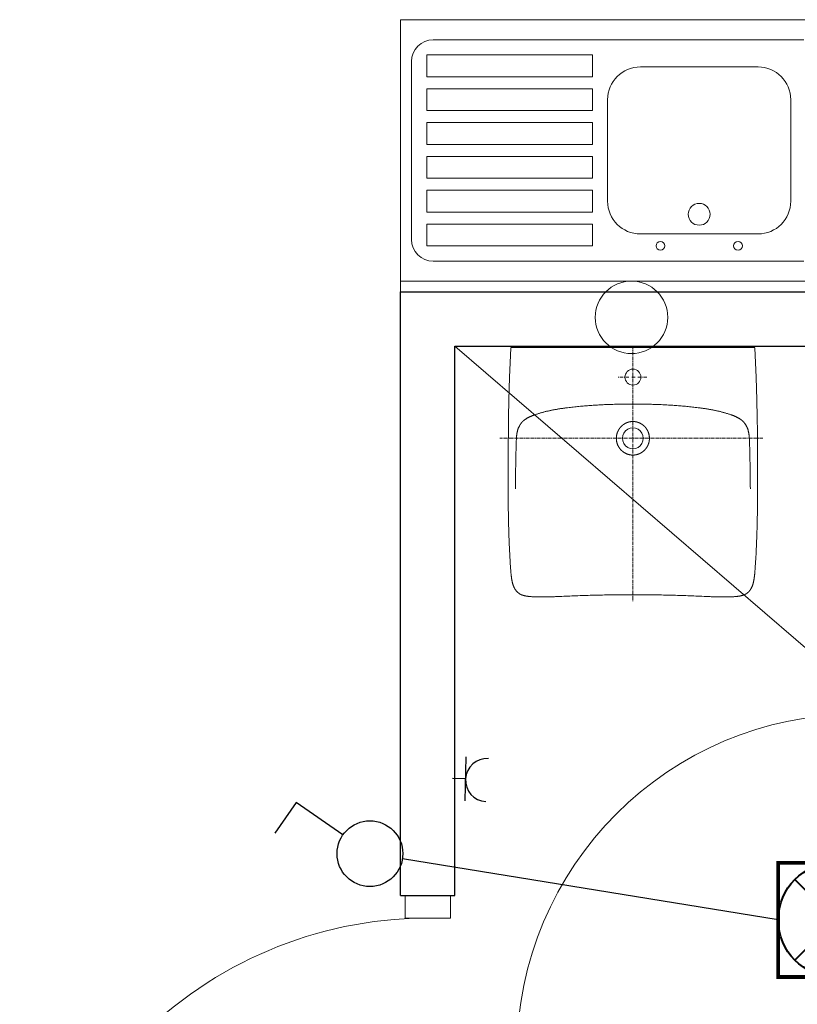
# Model space of a CAD drawing. Header units: millimetres. Extents: x -6513 to 30474, y -6915 to 65597.
# Tile 105 of 256: x 7154 to 7326, y 6652 to 6869. Entities that reach past the tile are written whole.
import ezdxf

# ---------------------------------------------------------------- set-up
doc = ezdxf.new("R2010")
doc.units = ezdxf.units.MM
doc.linetypes.add('CENTER', pattern=[0.6, 0.375, -0.075, 0.075, -0.075])
for name, color, linetype, lineweight in [('A_meble', 8, 'Continuous', 0), ('CH-KS-WEWN-PODEJŚCIA', 8, 'Continuous', 20), ('cieńkie', 8, 'Continuous', 9), ('E_gniazda wtykowe', 1, 'Continuous', 30), ('E_oświetlenie', 1, 'Continuous', 30), ('sanitarne ARCHWIG', 8, 'Continuous', 9), ('snitarne archwig nowe', 8, 'Continuous', 9), ('Stolarka ARCHWIG', 8, 'Continuous', 5), ('Ściany ARCHWIG', 8, 'Continuous', 30)]:
    doc.layers.add(name, color=color, linetype=linetype, lineweight=lineweight)

# ---------------------------------------------------------------- blocks, each defined once
blk = doc.blocks.new('raster')
at = {"layer": 'E_oświetlenie', "lineweight": 40}
for p, q in [((-21.21, 21.21), (21.21, -21.21)), ((21.21, 21.21), (-21.21, -21.21))]:
    blk.add_line(p, q, dxfattribs=at)
at = {"layer": 'E_oświetlenie', "const_width": 2}
blk.add_lwpolyline([(-30, -30), (30, -30), (30, 30), (-30, 30)], close=True, dxfattribs=at)
at = {"layer": 'E_oświetlenie', "lineweight": 40}
blk.add_circle((0, 0), 30, dxfattribs=at)
blk = doc.blocks.new('gw1')
at = {"layer": 'E_gniazda wtykowe'}
for p, q in [((99083.83, 55833.13), (99083.83, 55845.45)), ((99083.82, 55839.28), (99080.13, 55839.28))]:
    blk.add_line(p, q, dxfattribs=at)
blk.add_arc((99089.81, 55839.05), 6.04, 87.7958, 267.7958, dxfattribs=at)

msp = doc.modelspace()

# ---------------------------------------------------------------- linework, layer by layer
at = {"layer": 'A_meble'}
msp.add_line((7238.486, 6868.842), (7504.554, 6868.842), dxfattribs=at)
at = {"layer": 'CH-KS-WEWN-PODEJŚCIA', "ltscale": 10, "extrusion": (-1.29885e-05, -7.54363e-06, 1)}
msp.add_circle((7289.408, 6803.184, -0.146), 8, dxfattribs=at)
at = {"layer": 'cieńkie'}
msp.add_circle((7339.138, 6640.652), 75, dxfattribs=at)
msp.add_circle((7339.138, 6640.652), 75, dxfattribs=at)
at = {"layer": 'E_oświetlenie'}
for p, q in [((7215.477, 6696.154), (7210.776, 6689.377)), ((7225.769, 6689.013), (7215.477, 6696.154)), ((7321.767, 6670.267), (7238.886, 6683.718))]:
    msp.add_line(p, q, dxfattribs=at)
msp.add_circle((7231.727, 6684.88), 7.252, dxfattribs=at)
at = {"layer": 'sanitarne ARCHWIG'}
for p, q in [((7238.486, 6808.842), (7238.486, 6868.842)), ((7334.634, 6868.842), (7238.486, 6868.842)), ((7238.486, 6811.153), (7238.486, 6868.842)), ((7327.423, 6864.419), (7245.698, 6864.419)), ((7240.89, 6820.383), (7240.89, 6859.612)), ((7280.791, 6861.054), (7244.255, 6861.054)), ((7244.255, 6856.246), (7244.255, 6861.054)), ((7280.791, 6856.246), (7280.791, 6861.054)), ((7317.327, 6858.41), (7291.367, 6858.41)), ((7280.791, 6856.246), (7244.255, 6856.246)), ((7280.791, 6853.593), (7244.255, 6853.593)), ((7244.255, 6848.785), (7244.255, 6853.593)), ((7280.791, 6848.785), (7280.791, 6853.593)), ((7284.156, 6828.796), (7284.156, 6851.199)), ((7324.538, 6828.796), (7324.538, 6851.199)), ((7280.791, 6848.785), (7244.255, 6848.785)), ((7280.791, 6846.132), (7244.255, 6846.132)), ((7244.255, 6841.324), (7244.255, 6846.132)), ((7280.791, 6841.324), (7280.791, 6846.132)), ((7280.791, 6841.324), (7244.255, 6841.324)), ((7280.791, 6838.671), (7244.255, 6838.671)), ((7244.255, 6833.863), (7244.255, 6838.671)), ((7280.791, 6833.863), (7280.791, 6838.671)), ((7280.791, 6833.863), (7244.255, 6833.863)), ((7280.791, 6831.21), (7244.255, 6831.21)), ((7244.255, 6826.402), (7244.255, 6831.21)), ((7280.791, 6826.402), (7280.791, 6831.21)), ((7280.791, 6826.402), (7244.255, 6826.402)), ((7280.791, 6823.749), (7244.255, 6823.749)), ((7244.255, 6818.941), (7244.255, 6823.749)), ((7280.791, 6818.941), (7280.791, 6823.749)), ((7317.327, 6821.585), (7291.367, 6821.585)), ((7280.791, 6818.941), (7244.255, 6818.941)), ((7327.423, 6815.576), (7245.698, 6815.576)), ((7334.634, 6811.153), (7238.486, 6811.153))]:
    msp.add_line(p, q, dxfattribs=at)
at = {"layer": 'sanitarne ARCHWIG', "linetype": 'Continuous'}
for points in [[(7262.819, 6796.493), (7262.533, 6789.885), (7262.39, 6784.963), (7262.313, 6781.069), (7262.268, 6777.844), (7262.24, 6775.088), (7262.223, 6772.679), (7262.212, 6770.536), (7262.206, 6768.605), (7262.204, 6767.578)], [(7262.819, 6796.496), (7316.618, 6796.498)], [(7316.618, 6796.493), (7316.904, 6789.886), (7317.047, 6784.964), (7317.124, 6781.07), (7317.169, 6777.845), (7317.197, 6775.089), (7317.214, 6772.679), (7317.226, 6770.537), (7317.232, 6768.606), (7317.233, 6767.579)], [(7286.615, 6790), (7286.498, 6790)], [(7287.548, 6790), (7286.848, 6790)], [(7287.898, 6790), (7287.781, 6790)], [(7288.831, 6790), (7288.131, 6790)], [(7290.193, 6790.001), (7289.493, 6790.001)], [(7291.476, 6790.001), (7290.776, 6790.001)], [(7291.826, 6790.001), (7291.71, 6790.001)], [(7292.76, 6790.001), (7292.06, 6790.001)], [(7289.713, 6784.059), (7289.4, 6784.059), (7289.086, 6784.058), (7288.773, 6784.056), (7288.459, 6784.053), (7288.146, 6784.05), (7287.833, 6784.047), (7287.519, 6784.042), (7287.206, 6784.037), (7286.893, 6784.031), (7286.579, 6784.025), (7286.266, 6784.018), (7285.953, 6784.01), (7285.639, 6784.001), (7285.326, 6783.992), (7285.013, 6783.982), (7284.7, 6783.971), (7284.387, 6783.959), (7284.073, 6783.947), (7283.76, 6783.934), (7283.447, 6783.92), (7283.134, 6783.905), (7282.821, 6783.89), (7282.508, 6783.873), (7282.195, 6783.856), (7281.882, 6783.838), (7281.57, 6783.82), (7281.257, 6783.8), (7280.944, 6783.779), (7280.631, 6783.758), (7280.319, 6783.736), (7280.006, 6783.713), (7279.694, 6783.689), (7279.381, 6783.664), (7279.069, 6783.638), (7278.757, 6783.611), (7278.445, 6783.583), (7278.133, 6783.554), (7277.821, 6783.525), (7277.509, 6783.494), (7277.197, 6783.462), (7276.885, 6783.43), (7276.574, 6783.396), (7276.262, 6783.361), (7275.951, 6783.326), (7275.64, 6783.289), (7275.329, 6783.251), (7275.173, 6783.232), (7275.018, 6783.212), (7274.862, 6783.192), (7274.707, 6783.171), (7274.552, 6783.15), (7274.396, 6783.129), (7274.241, 6783.107), (7274.086, 6783.085), (7273.931, 6783.062), (7273.776, 6783.039), (7273.621, 6783.015), (7273.466, 6782.991), (7273.312, 6782.966), (7273.157, 6782.941), (7273.002, 6782.915), (7272.848, 6782.889), (7272.694, 6782.862), (7272.539, 6782.834), (7272.385, 6782.806), (7272.231, 6782.777), (7272.077, 6782.748), (7271.923, 6782.718), (7271.77, 6782.687), (7271.616, 6782.655), (7271.463, 6782.623), (7271.31, 6782.59), (7271.157, 6782.556), (7271.004, 6782.522), (7270.851, 6782.487), (7270.699, 6782.451), (7270.546, 6782.414), (7270.394, 6782.376), (7270.242, 6782.338), (7270.091, 6782.299), (7269.939, 6782.258), (7269.788, 6782.218), (7269.637, 6782.176), (7269.486, 6782.133), (7269.336, 6782.09), (7269.185, 6782.045), (7269.035, 6782), (7268.885, 6781.954), (7268.736, 6781.907), (7268.587, 6781.859), (7268.438, 6781.81), (7268.289, 6781.76), (7268.141, 6781.709), (7267.993, 6781.657), (7267.92, 6781.631), (7267.846, 6781.604), (7267.772, 6781.577), (7267.699, 6781.55), (7267.626, 6781.522), (7267.553, 6781.494), (7267.48, 6781.465), (7267.407, 6781.436), (7267.335, 6781.406), (7267.262, 6781.376), (7267.19, 6781.345), (7267.118, 6781.314), (7267.047, 6781.282), (7266.976, 6781.249), (7266.905, 6781.216), (7266.834, 6781.182), (7266.764, 6781.147), (7266.694, 6781.112), (7266.624, 6781.076), (7266.555, 6781.039), (7266.486, 6781.001), (7266.418, 6780.963), (7266.35, 6780.924), (7266.283, 6780.883), (7266.216, 6780.842), (7266.15, 6780.8), (7266.084, 6780.757), (7266.02, 6780.713), (7265.955, 6780.668), (7265.892, 6780.622), (7265.861, 6780.599), (7265.829, 6780.575), (7265.798, 6780.551), (7265.767, 6780.527), (7265.737, 6780.502), (7265.706, 6780.478), (7265.676, 6780.453), (7265.646, 6780.427), (7265.616, 6780.402), (7265.587, 6780.376), (7265.558, 6780.35), (7265.529, 6780.323), (7265.5, 6780.297), (7265.471, 6780.27), (7265.443, 6780.243), (7265.415, 6780.215), (7265.388, 6780.187), (7265.36, 6780.159), (7265.333, 6780.131), (7265.306, 6780.102), (7265.28, 6780.074), (7265.254, 6780.044), (7265.228, 6780.015), (7265.202, 6779.985), (7265.177, 6779.955), (7265.152, 6779.925), (7265.128, 6779.895), (7265.103, 6779.864), (7265.079, 6779.833), (7265.056, 6779.802), (7265.032, 6779.77), (7265.009, 6779.739), (7264.986, 6779.707), (7264.964, 6779.674), (7264.942, 6779.642), (7264.92, 6779.61), (7264.899, 6779.577), (7264.877, 6779.544), (7264.856, 6779.511), (7264.836, 6779.477), (7264.816, 6779.444), (7264.795, 6779.41), (7264.776, 6779.376), (7264.756, 6779.342), (7264.737, 6779.308), (7264.718, 6779.274), (7264.7, 6779.239), (7264.681, 6779.204), (7264.646, 6779.135), (7264.611, 6779.064), (7264.578, 6778.993), (7264.545, 6778.922), (7264.514, 6778.85), (7264.484, 6778.778), (7264.455, 6778.705), (7264.427, 6778.632), (7264.4, 6778.558), (7264.374, 6778.484), (7264.35, 6778.41), (7264.326, 6778.335), (7264.304, 6778.26), (7264.283, 6778.185), (7264.262, 6778.109), (7264.243, 6778.033), (7264.225, 6777.957), (7264.207, 6777.88), (7264.191, 6777.804), (7264.175, 6777.727), (7264.161, 6777.65), (7264.147, 6777.573), (7264.134, 6777.495), (7264.122, 6777.418), (7264.111, 6777.34), (7264.101, 6777.263), (7264.091, 6777.185), (7264.083, 6777.107), (7264.074, 6777.029), (7264.067, 6776.951), (7264.06, 6776.873), (7264.053, 6776.795), (7264.047, 6776.717), (7264.042, 6776.638), (7264.037, 6776.56), (7264.032, 6776.482), (7264.024, 6776.326), (7264.017, 6776.169), (7264.011, 6776.012), (7264.005, 6775.856), (7264, 6775.699), (7263.989, 6775.386), (7263.979, 6775.073), (7263.97, 6774.76), (7263.961, 6774.446), (7263.952, 6774.133), (7263.944, 6773.82), (7263.936, 6773.506), (7263.929, 6773.193), (7263.922, 6772.88), (7263.908, 6772.253), (7263.896, 6771.627), (7263.885, 6771), (7263.874, 6770.373), (7263.865, 6769.747), (7263.856, 6769.12), (7263.848, 6768.493), (7263.841, 6767.866), (7263.834, 6767.24), (7263.827, 6766.613), (7263.822, 6765.986), (7263.816, 6765.359)], [(7289.725, 6784.059), (7290.038, 6784.059), (7290.352, 6784.058), (7290.665, 6784.056), (7290.978, 6784.053), (7291.292, 6784.05), (7291.605, 6784.047), (7291.918, 6784.042), (7292.232, 6784.037), (7292.545, 6784.031), (7292.859, 6784.025), (7293.172, 6784.018), (7293.485, 6784.01), (7293.798, 6784.001), (7294.112, 6783.992), (7294.425, 6783.982), (7294.738, 6783.971), (7295.051, 6783.959), (7295.364, 6783.947), (7295.677, 6783.934), (7295.991, 6783.92), (7296.304, 6783.905), (7296.617, 6783.89), (7296.93, 6783.873), (7297.243, 6783.856), (7297.555, 6783.838), (7297.868, 6783.82), (7298.181, 6783.8), (7298.494, 6783.779), (7298.806, 6783.758), (7299.119, 6783.736), (7299.432, 6783.713), (7299.744, 6783.689), (7300.056, 6783.664), (7300.369, 6783.638), (7300.681, 6783.611), (7300.993, 6783.583), (7301.305, 6783.554), (7301.617, 6783.525), (7301.929, 6783.494), (7302.241, 6783.462), (7302.553, 6783.43), (7302.864, 6783.396), (7303.176, 6783.361), (7303.487, 6783.326), (7303.798, 6783.289), (7304.109, 6783.251), (7304.265, 6783.232), (7304.42, 6783.212), (7304.576, 6783.192), (7304.731, 6783.171), (7304.886, 6783.15), (7305.041, 6783.129), (7305.197, 6783.107), (7305.352, 6783.085), (7305.507, 6783.062), (7305.662, 6783.039), (7305.817, 6783.015), (7305.971, 6782.991), (7306.126, 6782.966), (7306.281, 6782.941), (7306.435, 6782.915), (7306.59, 6782.889), (7306.744, 6782.862), (7306.898, 6782.834), (7307.053, 6782.806), (7307.207, 6782.777), (7307.361, 6782.748), (7307.514, 6782.718), (7307.668, 6782.687), (7307.821, 6782.655), (7307.975, 6782.623), (7308.128, 6782.59), (7308.281, 6782.556), (7308.434, 6782.522), (7308.587, 6782.487), (7308.739, 6782.451), (7308.891, 6782.414), (7309.043, 6782.376), (7309.195, 6782.338), (7309.347, 6782.299), (7309.499, 6782.258), (7309.65, 6782.218), (7309.801, 6782.176), (7309.952, 6782.133), (7310.102, 6782.09), (7310.252, 6782.045), (7310.402, 6782), (7310.552, 6781.954), (7310.702, 6781.907), (7310.851, 6781.859), (7311, 6781.81), (7311.148, 6781.76), (7311.297, 6781.709), (7311.444, 6781.657), (7311.518, 6781.631), (7311.592, 6781.604), (7311.665, 6781.577), (7311.739, 6781.55), (7311.812, 6781.522), (7311.885, 6781.494), (7311.958, 6781.465), (7312.031, 6781.436), (7312.103, 6781.406), (7312.175, 6781.376), (7312.248, 6781.345), (7312.319, 6781.314), (7312.391, 6781.282), (7312.462, 6781.249), (7312.533, 6781.216), (7312.604, 6781.182), (7312.674, 6781.147), (7312.744, 6781.112), (7312.814, 6781.076), (7312.883, 6781.039), (7312.952, 6781.001), (7313.02, 6780.963), (7313.088, 6780.924), (7313.155, 6780.883), (7313.222, 6780.842), (7313.288, 6780.8), (7313.353, 6780.757), (7313.418, 6780.713), (7313.482, 6780.668), (7313.546, 6780.622), (7313.577, 6780.599), (7313.608, 6780.575), (7313.639, 6780.551), (7313.67, 6780.527), (7313.701, 6780.502), (7313.731, 6780.478), (7313.762, 6780.453), (7313.792, 6780.427), (7313.821, 6780.402), (7313.851, 6780.376), (7313.88, 6780.35), (7313.909, 6780.323), (7313.938, 6780.297), (7313.966, 6780.27), (7313.994, 6780.243), (7314.022, 6780.215), (7314.05, 6780.187), (7314.077, 6780.159), (7314.105, 6780.131), (7314.131, 6780.102), (7314.158, 6780.074), (7314.184, 6780.044), (7314.21, 6780.015), (7314.235, 6779.985), (7314.261, 6779.955), (7314.286, 6779.925), (7314.31, 6779.895), (7314.335, 6779.864), (7314.358, 6779.833), (7314.382, 6779.802), (7314.406, 6779.77), (7314.429, 6779.739), (7314.451, 6779.707), (7314.474, 6779.674), (7314.496, 6779.642), (7314.518, 6779.61), (7314.539, 6779.577), (7314.56, 6779.544), (7314.581, 6779.511), (7314.602, 6779.477), (7314.622, 6779.444), (7314.642, 6779.41), (7314.662, 6779.376), (7314.681, 6779.342), (7314.701, 6779.308), (7314.719, 6779.274), (7314.738, 6779.239), (7314.756, 6779.204), (7314.792, 6779.135), (7314.827, 6779.064), (7314.86, 6778.993), (7314.892, 6778.922), (7314.924, 6778.85), (7314.954, 6778.778), (7314.983, 6778.705), (7315.011, 6778.632), (7315.038, 6778.558), (7315.063, 6778.484), (7315.088, 6778.41), (7315.111, 6778.335), (7315.134, 6778.26), (7315.155, 6778.185), (7315.176, 6778.109), (7315.195, 6778.033), (7315.213, 6777.957), (7315.231, 6777.88), (7315.247, 6777.804), (7315.263, 6777.727), (7315.277, 6777.65), (7315.291, 6777.573), (7315.304, 6777.495), (7315.315, 6777.418), (7315.327, 6777.34), (7315.337, 6777.263), (7315.346, 6777.185), (7315.355, 6777.107), (7315.363, 6777.029), (7315.371, 6776.951), (7315.378, 6776.873), (7315.384, 6776.795), (7315.39, 6776.717), (7315.396, 6776.638), (7315.401, 6776.56), (7315.405, 6776.482), (7315.414, 6776.326), (7315.421, 6776.169), (7315.427, 6776.012), (7315.433, 6775.856), (7315.438, 6775.699), (7315.448, 6775.386), (7315.458, 6775.073), (7315.468, 6774.76), (7315.477, 6774.446), (7315.485, 6774.133), (7315.494, 6773.82), (7315.501, 6773.506), (7315.509, 6773.193), (7315.516, 6772.88), (7315.529, 6772.253), (7315.542, 6771.627), (7315.553, 6771), (7315.563, 6770.373), (7315.573, 6769.747), (7315.582, 6769.12), (7315.59, 6768.493), (7315.597, 6767.866), (7315.604, 6767.24), (7315.61, 6766.613), (7315.616, 6765.986), (7315.622, 6765.359)], [(7289.719, 6780.21), (7289.691, 6780.21), (7289.663, 6780.209), (7289.635, 6780.208), (7289.607, 6780.207), (7289.579, 6780.205), (7289.552, 6780.204), (7289.524, 6780.202), (7289.496, 6780.2), (7289.468, 6780.198), (7289.44, 6780.196), (7289.412, 6780.193), (7289.384, 6780.19), (7289.357, 6780.187), (7289.329, 6780.184), (7289.301, 6780.181), (7289.273, 6780.177), (7289.246, 6780.173), (7289.218, 6780.169), (7289.19, 6780.165), (7289.163, 6780.161), (7289.135, 6780.156), (7289.108, 6780.151), (7289.08, 6780.146), (7289.053, 6780.141), (7289.025, 6780.136), (7288.998, 6780.13), (7288.971, 6780.124), (7288.944, 6780.118), (7288.916, 6780.112), (7288.889, 6780.106), (7288.862, 6780.099), (7288.835, 6780.092), (7288.808, 6780.085), (7288.781, 6780.078), (7288.754, 6780.07), (7288.727, 6780.063), (7288.7, 6780.055), (7288.674, 6780.047), (7288.647, 6780.038), (7288.62, 6780.03), (7288.594, 6780.021), (7288.567, 6780.012), (7288.541, 6780.003), (7288.514, 6779.994), (7288.488, 6779.985), (7288.462, 6779.975), (7288.436, 6779.965), (7288.41, 6779.955), (7288.384, 6779.945), (7288.358, 6779.934), (7288.332, 6779.924), (7288.306, 6779.913), (7288.281, 6779.902), (7288.255, 6779.89), (7288.23, 6779.879), (7288.204, 6779.867), (7288.179, 6779.855), (7288.154, 6779.843), (7288.129, 6779.831), (7288.104, 6779.819), (7288.079, 6779.806), (7288.054, 6779.793), (7288.029, 6779.78), (7288.005, 6779.767), (7287.98, 6779.753), (7287.956, 6779.74), (7287.931, 6779.726), (7287.907, 6779.712), (7287.883, 6779.698), (7287.859, 6779.683), (7287.835, 6779.669), (7287.812, 6779.654), (7287.788, 6779.639), (7287.764, 6779.624), (7287.741, 6779.609), (7287.718, 6779.593), (7287.695, 6779.578), (7287.672, 6779.562), (7287.649, 6779.546), (7287.626, 6779.53), (7287.603, 6779.513), (7287.581, 6779.497), (7287.558, 6779.48), (7287.536, 6779.463), (7287.514, 6779.446), (7287.492, 6779.429), (7287.47, 6779.412), (7287.448, 6779.394), (7287.427, 6779.376), (7287.405, 6779.358), (7287.384, 6779.34), (7287.363, 6779.322), (7287.342, 6779.304), (7287.321, 6779.285), (7287.3, 6779.267), (7287.279, 6779.248), (7287.259, 6779.229), (7287.239, 6779.21), (7287.218, 6779.19), (7287.198, 6779.171), (7287.178, 6779.151), (7287.159, 6779.131), (7287.139, 6779.112), (7287.12, 6779.091), (7287.1, 6779.071), (7287.081, 6779.051), (7287.062, 6779.03), (7287.043, 6779.01), (7287.025, 6778.989), (7287.006, 6778.968), (7286.988, 6778.947), (7286.97, 6778.926), (7286.952, 6778.905), (7286.934, 6778.883), (7286.916, 6778.861), (7286.898, 6778.84), (7286.881, 6778.818), (7286.864, 6778.796), (7286.847, 6778.774), (7286.83, 6778.752), (7286.813, 6778.729), (7286.796, 6778.707), (7286.78, 6778.684), (7286.764, 6778.661), (7286.748, 6778.639), (7286.732, 6778.616), (7286.716, 6778.593), (7286.7, 6778.569), (7286.685, 6778.546), (7286.67, 6778.523), (7286.655, 6778.499), (7286.64, 6778.475), (7286.625, 6778.452), (7286.611, 6778.428), (7286.596, 6778.404), (7286.582, 6778.38), (7286.568, 6778.356), (7286.554, 6778.331), (7286.541, 6778.307), (7286.527, 6778.282), (7286.514, 6778.258), (7286.501, 6778.233), (7286.488, 6778.208), (7286.475, 6778.183), (7286.463, 6778.158), (7286.45, 6778.133), (7286.438, 6778.108), (7286.426, 6778.083), (7286.415, 6778.058), (7286.403, 6778.032), (7286.392, 6778.007), (7286.38, 6777.981), (7286.369, 6777.955), (7286.359, 6777.93), (7286.348, 6777.904), (7286.338, 6777.878), (7286.327, 6777.852), (7286.317, 6777.826), (7286.308, 6777.8), (7286.298, 6777.773), (7286.289, 6777.747), (7286.279, 6777.721), (7286.27, 6777.694), (7286.261, 6777.668), (7286.253, 6777.641), (7286.244, 6777.615), (7286.236, 6777.588), (7286.228, 6777.561), (7286.22, 6777.534), (7286.213, 6777.507), (7286.205, 6777.48), (7286.198, 6777.454), (7286.191, 6777.426), (7286.184, 6777.399), (7286.177, 6777.372), (7286.171, 6777.345), (7286.165, 6777.318), (7286.158, 6777.291), (7286.153, 6777.263), (7286.147, 6777.236), (7286.141, 6777.209), (7286.136, 6777.181), (7286.131, 6777.154), (7286.126, 6777.126), (7286.121, 6777.099), (7286.117, 6777.071), (7286.112, 6777.043), (7286.108, 6777.016), (7286.104, 6776.988), (7286.101, 6776.96), (7286.097, 6776.933), (7286.094, 6776.905), (7286.091, 6776.877), (7286.088, 6776.849), (7286.085, 6776.822), (7286.083, 6776.794), (7286.081, 6776.766), (7286.079, 6776.738), (7286.077, 6776.71), (7286.075, 6776.682), (7286.074, 6776.654), (7286.073, 6776.626), (7286.072, 6776.599), (7286.071, 6776.571), (7286.07, 6776.543), (7286.07, 6776.515), (7286.07, 6776.487), (7286.07, 6776.459), (7286.07, 6776.431), (7286.071, 6776.403), (7286.072, 6776.375), (7286.073, 6776.347), (7286.074, 6776.319), (7286.075, 6776.291), (7286.077, 6776.264), (7286.079, 6776.236), (7286.081, 6776.208), (7286.083, 6776.18), (7286.085, 6776.152), (7286.088, 6776.124), (7286.091, 6776.096), (7286.094, 6776.069), (7286.097, 6776.041), (7286.101, 6776.013), (7286.104, 6775.985), (7286.108, 6775.958), (7286.113, 6775.93), (7286.117, 6775.902), (7286.122, 6775.875), (7286.126, 6775.847), (7286.131, 6775.82), (7286.137, 6775.792), (7286.142, 6775.765), (7286.148, 6775.737), (7286.154, 6775.71), (7286.16, 6775.683), (7286.166, 6775.655), (7286.172, 6775.628), (7286.179, 6775.601), (7286.186, 6775.574), (7286.193, 6775.547), (7286.201, 6775.52), (7286.208, 6775.493), (7286.216, 6775.466), (7286.224, 6775.439), (7286.232, 6775.412), (7286.24, 6775.385), (7286.249, 6775.359), (7286.258, 6775.332), (7286.266, 6775.306), (7286.276, 6775.279), (7286.285, 6775.253), (7286.295, 6775.226), (7286.304, 6775.2), (7286.314, 6775.174), (7286.324, 6775.148), (7286.337, 6775.116), (7286.35, 6775.085), (7286.363, 6775.053), (7286.377, 6775.022), (7286.391, 6774.99), (7286.405, 6774.959), (7286.419, 6774.928), (7286.434, 6774.897), (7286.449, 6774.867), (7286.464, 6774.836), (7286.48, 6774.805), (7286.496, 6774.775), (7286.512, 6774.745), (7286.528, 6774.715), (7286.545, 6774.685), (7286.562, 6774.655), (7286.579, 6774.625), (7286.597, 6774.596), (7286.614, 6774.567), (7286.632, 6774.538), (7286.651, 6774.509), (7286.669, 6774.48), (7286.688, 6774.451), (7286.707, 6774.423), (7286.726, 6774.394), (7286.746, 6774.366), (7286.766, 6774.338), (7286.786, 6774.311), (7286.806, 6774.283), (7286.827, 6774.256), (7286.848, 6774.229), (7286.869, 6774.202), (7286.89, 6774.175), (7286.912, 6774.148), (7286.933, 6774.122), (7286.955, 6774.096), (7286.978, 6774.07), (7287, 6774.044), (7287.023, 6774.018), (7287.046, 6773.993), (7287.069, 6773.968), (7287.093, 6773.943), (7287.116, 6773.918), (7287.14, 6773.894), (7287.165, 6773.869), (7287.189, 6773.845), (7287.213, 6773.822), (7287.238, 6773.798), (7287.263, 6773.775), (7287.289, 6773.751), (7287.314, 6773.728), (7287.34, 6773.706), (7287.366, 6773.683), (7287.392, 6773.661), (7287.418, 6773.639), (7287.444, 6773.617), (7287.471, 6773.596), (7287.498, 6773.575), (7287.525, 6773.554), (7287.552, 6773.533), (7287.58, 6773.513), (7287.607, 6773.492), (7287.635, 6773.472), (7287.663, 6773.453), (7287.691, 6773.433), (7287.72, 6773.414), (7287.748, 6773.395), (7287.777, 6773.377), (7287.806, 6773.358), (7287.835, 6773.34), (7287.864, 6773.322), (7287.893, 6773.305), (7287.923, 6773.287), (7287.953, 6773.27), (7287.983, 6773.254), (7288.013, 6773.237), (7288.043, 6773.221), (7288.073, 6773.205), (7288.104, 6773.189), (7288.134, 6773.174), (7288.165, 6773.159), (7288.196, 6773.144), (7288.227, 6773.13), (7288.258, 6773.116), (7288.289, 6773.102), (7288.321, 6773.088), (7288.352, 6773.075), (7288.384, 6773.062), (7288.416, 6773.049), (7288.448, 6773.037), (7288.48, 6773.025), (7288.512, 6773.013), (7288.544, 6773.001), (7288.577, 6772.99), (7288.609, 6772.979), (7288.642, 6772.969), (7288.674, 6772.958), (7288.707, 6772.948), (7288.74, 6772.939), (7288.773, 6772.929), (7288.806, 6772.92), (7288.839, 6772.911), (7288.872, 6772.903), (7288.905, 6772.895), (7288.939, 6772.887), (7288.972, 6772.879), (7289.005, 6772.872), (7289.039, 6772.865), (7289.073, 6772.858), (7289.106, 6772.852), (7289.14, 6772.846), (7289.174, 6772.841), (7289.208, 6772.835), (7289.241, 6772.83), (7289.275, 6772.825), (7289.309, 6772.821), (7289.343, 6772.817), (7289.377, 6772.813), (7289.411, 6772.81), (7289.446, 6772.806), (7289.48, 6772.803), (7289.514, 6772.801), (7289.548, 6772.799), (7289.582, 6772.797), (7289.616, 6772.795), (7289.651, 6772.794), (7289.685, 6772.793), (7289.719, 6772.792), (7289.719, 6772.792)], [(7289.718, 6780.21), (7289.746, 6780.21), (7289.774, 6780.209), (7289.802, 6780.208), (7289.83, 6780.207), (7289.858, 6780.205), (7289.886, 6780.204), (7289.913, 6780.202), (7289.941, 6780.2), (7289.969, 6780.198), (7289.997, 6780.196), (7290.025, 6780.193), (7290.053, 6780.19), (7290.08, 6780.187), (7290.108, 6780.184), (7290.136, 6780.181), (7290.164, 6780.177), (7290.191, 6780.173), (7290.219, 6780.169), (7290.247, 6780.165), (7290.274, 6780.161), (7290.302, 6780.156), (7290.329, 6780.151), (7290.357, 6780.146), (7290.384, 6780.141), (7290.412, 6780.136), (7290.439, 6780.13), (7290.466, 6780.124), (7290.494, 6780.118), (7290.521, 6780.112), (7290.548, 6780.106), (7290.575, 6780.099), (7290.602, 6780.092), (7290.629, 6780.085), (7290.656, 6780.078), (7290.683, 6780.07), (7290.71, 6780.063), (7290.737, 6780.055), (7290.764, 6780.047), (7290.79, 6780.039), (7290.817, 6780.03), (7290.843, 6780.021), (7290.87, 6780.012), (7290.896, 6780.003), (7290.923, 6779.994), (7290.949, 6779.985), (7290.975, 6779.975), (7291.001, 6779.965), (7291.027, 6779.955), (7291.053, 6779.945), (7291.079, 6779.934), (7291.105, 6779.924), (7291.131, 6779.913), (7291.156, 6779.902), (7291.182, 6779.89), (7291.208, 6779.879), (7291.233, 6779.867), (7291.258, 6779.855), (7291.283, 6779.843), (7291.308, 6779.831), (7291.333, 6779.819), (7291.358, 6779.806), (7291.383, 6779.793), (7291.408, 6779.78), (7291.433, 6779.767), (7291.457, 6779.753), (7291.481, 6779.74), (7291.506, 6779.726), (7291.53, 6779.712), (7291.554, 6779.698), (7291.578, 6779.683), (7291.602, 6779.669), (7291.626, 6779.654), (7291.649, 6779.639), (7291.673, 6779.624), (7291.696, 6779.609), (7291.719, 6779.593), (7291.742, 6779.578), (7291.766, 6779.562), (7291.788, 6779.546), (7291.811, 6779.53), (7291.834, 6779.513), (7291.856, 6779.497), (7291.879, 6779.48), (7291.901, 6779.463), (7291.923, 6779.446), (7291.945, 6779.429), (7291.967, 6779.412), (7291.989, 6779.394), (7292.01, 6779.376), (7292.032, 6779.358), (7292.053, 6779.34), (7292.074, 6779.322), (7292.095, 6779.304), (7292.116, 6779.285), (7292.137, 6779.267), (7292.158, 6779.248), (7292.178, 6779.229), (7292.199, 6779.21), (7292.219, 6779.19), (7292.239, 6779.171), (7292.259, 6779.151), (7292.278, 6779.131), (7292.298, 6779.112), (7292.317, 6779.092), (7292.337, 6779.071), (7292.356, 6779.051), (7292.375, 6779.03), (7292.394, 6779.01), (7292.412, 6778.989), (7292.431, 6778.968), (7292.449, 6778.947), (7292.468, 6778.926), (7292.486, 6778.905), (7292.503, 6778.883), (7292.521, 6778.862), (7292.539, 6778.84), (7292.556, 6778.818), (7292.573, 6778.796), (7292.591, 6778.774), (7292.607, 6778.752), (7292.624, 6778.729), (7292.641, 6778.707), (7292.657, 6778.684), (7292.673, 6778.661), (7292.69, 6778.639), (7292.705, 6778.616), (7292.721, 6778.593), (7292.737, 6778.569), (7292.752, 6778.546), (7292.767, 6778.523), (7292.782, 6778.499), (7292.797, 6778.475), (7292.812, 6778.452), (7292.827, 6778.428), (7292.841, 6778.404), (7292.855, 6778.38), (7292.869, 6778.356), (7292.883, 6778.331), (7292.897, 6778.307), (7292.91, 6778.282), (7292.923, 6778.258), (7292.936, 6778.233), (7292.949, 6778.208), (7292.962, 6778.184), (7292.974, 6778.159), (7292.987, 6778.133), (7292.999, 6778.108), (7293.011, 6778.083), (7293.023, 6778.058), (7293.034, 6778.032), (7293.046, 6778.007), (7293.057, 6777.981), (7293.068, 6777.955), (7293.078, 6777.93), (7293.089, 6777.904), (7293.099, 6777.878), (7293.11, 6777.852), (7293.12, 6777.826), (7293.13, 6777.8), (7293.139, 6777.773), (7293.149, 6777.747), (7293.158, 6777.721), (7293.167, 6777.694), (7293.176, 6777.668), (7293.184, 6777.641), (7293.193, 6777.615), (7293.201, 6777.588), (7293.209, 6777.561), (7293.217, 6777.534), (7293.225, 6777.507), (7293.232, 6777.481), (7293.239, 6777.454), (7293.246, 6777.427), (7293.253, 6777.399), (7293.26, 6777.372), (7293.266, 6777.345), (7293.273, 6777.318), (7293.279, 6777.291), (7293.285, 6777.263), (7293.29, 6777.236), (7293.296, 6777.209), (7293.301, 6777.181), (7293.306, 6777.154), (7293.311, 6777.126), (7293.316, 6777.099), (7293.32, 6777.071), (7293.325, 6777.044), (7293.329, 6777.016), (7293.333, 6776.988), (7293.336, 6776.961), (7293.34, 6776.933), (7293.343, 6776.905), (7293.346, 6776.877), (7293.349, 6776.85), (7293.352, 6776.822), (7293.354, 6776.794), (7293.356, 6776.766), (7293.358, 6776.738), (7293.36, 6776.71), (7293.362, 6776.682), (7293.363, 6776.654), (7293.364, 6776.627), (7293.365, 6776.599), (7293.366, 6776.571), (7293.367, 6776.543), (7293.367, 6776.515), (7293.367, 6776.487), (7293.367, 6776.459), (7293.367, 6776.431), (7293.366, 6776.403), (7293.365, 6776.375), (7293.365, 6776.347), (7293.363, 6776.319), (7293.362, 6776.291), (7293.36, 6776.264), (7293.359, 6776.236), (7293.357, 6776.208), (7293.354, 6776.18), (7293.352, 6776.152), (7293.349, 6776.124), (7293.346, 6776.097), (7293.343, 6776.069), (7293.34, 6776.041), (7293.336, 6776.013), (7293.333, 6775.986), (7293.329, 6775.958), (7293.325, 6775.93), (7293.32, 6775.903), (7293.316, 6775.875), (7293.311, 6775.847), (7293.306, 6775.82), (7293.301, 6775.792), (7293.295, 6775.765), (7293.289, 6775.737), (7293.284, 6775.71), (7293.277, 6775.683), (7293.271, 6775.655), (7293.265, 6775.628), (7293.258, 6775.601), (7293.251, 6775.574), (7293.244, 6775.547), (7293.237, 6775.52), (7293.229, 6775.493), (7293.221, 6775.466), (7293.213, 6775.439), (7293.205, 6775.412), (7293.197, 6775.385), (7293.188, 6775.359), (7293.18, 6775.332), (7293.171, 6775.306), (7293.162, 6775.279), (7293.152, 6775.253), (7293.143, 6775.227), (7293.133, 6775.2), (7293.123, 6775.174), (7293.113, 6775.148), (7293.1, 6775.116), (7293.087, 6775.085), (7293.074, 6775.053), (7293.06, 6775.022), (7293.046, 6774.991), (7293.032, 6774.959), (7293.018, 6774.928), (7293.003, 6774.897), (7292.988, 6774.867), (7292.973, 6774.836), (7292.957, 6774.805), (7292.941, 6774.775), (7292.925, 6774.745), (7292.909, 6774.715), (7292.892, 6774.685), (7292.875, 6774.655), (7292.858, 6774.625), (7292.841, 6774.596), (7292.823, 6774.567), (7292.805, 6774.538), (7292.787, 6774.509), (7292.768, 6774.48), (7292.749, 6774.451), (7292.73, 6774.423), (7292.711, 6774.395), (7292.691, 6774.366), (7292.671, 6774.338), (7292.651, 6774.311), (7292.631, 6774.283), (7292.61, 6774.256), (7292.59, 6774.229), (7292.569, 6774.202), (7292.547, 6774.175), (7292.526, 6774.148), (7292.504, 6774.122), (7292.482, 6774.096), (7292.459, 6774.07), (7292.437, 6774.044), (7292.414, 6774.018), (7292.391, 6773.993), (7292.368, 6773.968), (7292.344, 6773.943), (7292.321, 6773.918), (7292.297, 6773.894), (7292.273, 6773.869), (7292.248, 6773.845), (7292.224, 6773.822), (7292.199, 6773.798), (7292.174, 6773.775), (7292.149, 6773.751), (7292.123, 6773.729), (7292.098, 6773.706), (7292.072, 6773.683), (7292.046, 6773.661), (7292.019, 6773.639), (7291.993, 6773.618), (7291.966, 6773.596), (7291.939, 6773.575), (7291.912, 6773.554), (7291.885, 6773.533), (7291.858, 6773.513), (7291.83, 6773.492), (7291.802, 6773.472), (7291.774, 6773.453), (7291.746, 6773.433), (7291.718, 6773.414), (7291.689, 6773.395), (7291.66, 6773.377), (7291.631, 6773.358), (7291.602, 6773.34), (7291.573, 6773.322), (7291.544, 6773.305), (7291.514, 6773.287), (7291.484, 6773.27), (7291.455, 6773.254), (7291.425, 6773.237), (7291.394, 6773.221), (7291.364, 6773.205), (7291.334, 6773.189), (7291.303, 6773.174), (7291.272, 6773.159), (7291.241, 6773.144), (7291.21, 6773.13), (7291.179, 6773.116), (7291.148, 6773.102), (7291.116, 6773.088), (7291.085, 6773.075), (7291.053, 6773.062), (7291.021, 6773.049), (7290.989, 6773.037), (7290.957, 6773.025), (7290.925, 6773.013), (7290.893, 6773.001), (7290.861, 6772.99), (7290.828, 6772.979), (7290.796, 6772.969), (7290.763, 6772.958), (7290.73, 6772.948), (7290.697, 6772.939), (7290.665, 6772.929), (7290.631, 6772.92), (7290.598, 6772.911), (7290.565, 6772.903), (7290.532, 6772.895), (7290.499, 6772.887), (7290.465, 6772.879), (7290.432, 6772.872), (7290.398, 6772.865), (7290.365, 6772.859), (7290.331, 6772.852), (7290.297, 6772.846), (7290.263, 6772.841), (7290.23, 6772.835), (7290.196, 6772.83), (7290.162, 6772.825), (7290.128, 6772.821), (7290.094, 6772.817), (7290.06, 6772.813), (7290.026, 6772.81), (7289.992, 6772.806), (7289.958, 6772.803), (7289.923, 6772.801), (7289.889, 6772.799), (7289.855, 6772.797), (7289.821, 6772.795), (7289.787, 6772.794), (7289.752, 6772.793), (7289.718, 6772.792)], [(7289.719, 6780.21), (7289.719, 6780.21), (7289.719, 6780.21), (7289.719, 6780.21), (7289.719, 6780.21), (7289.719, 6780.21)], [(7289.719, 6772.446), (7289.719, 6772.792)], [(7289.719, 6772.446), (7289.719, 6772.446)], [(7262.204, 6767.578), (7262.204, 6767.229), (7262.204, 6766.88), (7262.205, 6766.53), (7262.205, 6766.181), (7262.206, 6765.832), (7262.207, 6765.483), (7262.208, 6765.133), (7262.21, 6764.784), (7262.211, 6764.435), (7262.213, 6764.085), (7262.216, 6763.736), (7262.218, 6763.387), (7262.221, 6763.037), (7262.224, 6762.688), (7262.228, 6762.339), (7262.231, 6761.99), (7262.235, 6761.64), (7262.24, 6761.291), (7262.244, 6760.942), (7262.249, 6760.593), (7262.255, 6760.243), (7262.261, 6759.894), (7262.267, 6759.545), (7262.273, 6759.196), (7262.28, 6758.846), (7262.287, 6758.497), (7262.295, 6758.148), (7262.303, 6757.799), (7262.311, 6757.449), (7262.32, 6757.1), (7262.33, 6756.751), (7262.34, 6756.402), (7262.35, 6756.053), (7262.361, 6755.704), (7262.372, 6755.355), (7262.383, 6755.005), (7262.396, 6754.656), (7262.408, 6754.307), (7262.422, 6753.958), (7262.435, 6753.609), (7262.45, 6753.26), (7262.465, 6752.911), (7262.48, 6752.562), (7262.496, 6752.213), (7262.513, 6751.864), (7262.53, 6751.516), (7262.548, 6751.167), (7262.566, 6750.818), (7262.585, 6750.469), (7262.605, 6750.12), (7262.625, 6749.772), (7262.646, 6749.423), (7262.657, 6749.249), (7262.668, 6749.074), (7262.679, 6748.9), (7262.69, 6748.726), (7262.714, 6748.377), (7262.738, 6748.029), (7262.75, 6747.855), (7262.762, 6747.68), (7262.775, 6747.506), (7262.788, 6747.332), (7262.801, 6747.158), (7262.808, 6747.071), (7262.816, 6746.984), (7262.823, 6746.897), (7262.831, 6746.81), (7262.838, 6746.723), (7262.847, 6746.636), (7262.855, 6746.549), (7262.864, 6746.462), (7262.873, 6746.375), (7262.882, 6746.288), (7262.892, 6746.202), (7262.902, 6746.115), (7262.913, 6746.028), (7262.923, 6745.942), (7262.935, 6745.855), (7262.947, 6745.768), (7262.959, 6745.682), (7262.972, 6745.596), (7262.985, 6745.509), (7262.999, 6745.423), (7263.014, 6745.337), (7263.029, 6745.251), (7263.039, 6745.196), (7263.049, 6745.141), (7263.06, 6745.086), (7263.071, 6745.031), (7263.082, 6744.976), (7263.093, 6744.921), (7263.105, 6744.866), (7263.117, 6744.811), (7263.129, 6744.757), (7263.142, 6744.702), (7263.155, 6744.648), (7263.169, 6744.593), (7263.183, 6744.539), (7263.197, 6744.485), (7263.212, 6744.431), (7263.227, 6744.377), (7263.243, 6744.323), (7263.259, 6744.269), (7263.276, 6744.216), (7263.294, 6744.162), (7263.311, 6744.109), (7263.33, 6744.056), (7263.349, 6744.004), (7263.369, 6743.951), (7263.389, 6743.899), (7263.41, 6743.847), (7263.432, 6743.795), (7263.454, 6743.744), (7263.477, 6743.693), (7263.5, 6743.642), (7263.525, 6743.591), (7263.55, 6743.541), (7263.575, 6743.491), (7263.602, 6743.441), (7263.629, 6743.392), (7263.657, 6743.343), (7263.685, 6743.295), (7263.714, 6743.247), (7263.744, 6743.199), (7263.775, 6743.152), (7263.807, 6743.106), (7263.839, 6743.059), (7263.871, 6743.014), (7263.905, 6742.969), (7263.939, 6742.924), (7263.957, 6742.902), (7263.974, 6742.88), (7263.992, 6742.859), (7264.01, 6742.837), (7264.028, 6742.816), (7264.046, 6742.794), (7264.065, 6742.773), (7264.083, 6742.752), (7264.102, 6742.731), (7264.121, 6742.711), (7264.14, 6742.69), (7264.16, 6742.67), (7264.179, 6742.65), (7264.199, 6742.63), (7264.219, 6742.61), (7264.239, 6742.591), (7264.259, 6742.571), (7264.28, 6742.552), (7264.3, 6742.533), (7264.321, 6742.514), (7264.342, 6742.495), (7264.363, 6742.477), (7264.384, 6742.458), (7264.406, 6742.44), (7264.427, 6742.422), (7264.449, 6742.405), (7264.471, 6742.387), (7264.493, 6742.37), (7264.515, 6742.353), (7264.537, 6742.336), (7264.56, 6742.319), (7264.582, 6742.302), (7264.605, 6742.286), (7264.628, 6742.27), (7264.651, 6742.254), (7264.675, 6742.239), (7264.698, 6742.223), (7264.722, 6742.208), (7264.745, 6742.193), (7264.769, 6742.178), (7264.793, 6742.164), (7264.817, 6742.149), (7264.842, 6742.135), (7264.866, 6742.122), (7264.891, 6742.108), (7264.915, 6742.095), (7264.94, 6742.082), (7264.965, 6742.069), (7264.99, 6742.056), (7265.015, 6742.044), (7265.041, 6742.032), (7265.066, 6742.02), (7265.092, 6742.008), (7265.117, 6741.997), (7265.143, 6741.986), (7265.169, 6741.975), (7265.195, 6741.964), (7265.221, 6741.954), (7265.247, 6741.943), (7265.273, 6741.933), (7265.299, 6741.924), (7265.326, 6741.914), (7265.379, 6741.896), (7265.432, 6741.878), (7265.486, 6741.862), (7265.539, 6741.845), (7265.593, 6741.83), (7265.647, 6741.815), (7265.702, 6741.801), (7265.756, 6741.788), (7265.811, 6741.775), (7265.865, 6741.763), (7265.92, 6741.751), (7265.975, 6741.74), (7266.03, 6741.729), (7266.085, 6741.718), (7266.14, 6741.708), (7266.196, 6741.699), (7266.251, 6741.689), (7266.306, 6741.681), (7266.362, 6741.672), (7266.417, 6741.664), (7266.473, 6741.656), (7266.528, 6741.649), (7266.584, 6741.642), (7266.639, 6741.635), (7266.695, 6741.629), (7266.751, 6741.622), (7266.807, 6741.616), (7266.862, 6741.611), (7266.974, 6741.6), (7267.086, 6741.59), (7267.197, 6741.581), (7267.309, 6741.573), (7267.421, 6741.565), (7267.533, 6741.558), (7267.645, 6741.551), (7267.757, 6741.545), (7267.869, 6741.539), (7267.98, 6741.533), (7268.092, 6741.528), (7268.204, 6741.523), (7268.316, 6741.519), (7268.429, 6741.515), (7268.541, 6741.511), (7268.653, 6741.508), (7268.765, 6741.505), (7268.877, 6741.503), (7268.989, 6741.501), (7269.101, 6741.499), (7269.213, 6741.498), (7269.325, 6741.497), (7269.437, 6741.496), (7269.549, 6741.495), (7269.661, 6741.495), (7269.774, 6741.495), (7269.886, 6741.496), (7269.998, 6741.497), (7270.11, 6741.498), (7270.222, 6741.499), (7270.334, 6741.5), (7270.446, 6741.502), (7270.67, 6741.506), (7270.894, 6741.511), (7271.118, 6741.517), (7271.343, 6741.524), (7271.567, 6741.531), (7271.791, 6741.539), (7272.015, 6741.547), (7272.239, 6741.556), (7272.463, 6741.565), (7272.687, 6741.574), (7273.135, 6741.594), (7273.583, 6741.614), (7274.031, 6741.634), (7274.479, 6741.653), (7274.927, 6741.672), (7275.375, 6741.691), (7275.823, 6741.709), (7276.271, 6741.726), (7276.719, 6741.743), (7277.167, 6741.76), (7277.615, 6741.776), (7278.063, 6741.791), (7278.511, 6741.806), (7278.959, 6741.821), (7279.408, 6741.835), (7279.856, 6741.848), (7280.304, 6741.861), (7280.752, 6741.873), (7281.2, 6741.885), (7281.649, 6741.896), (7282.097, 6741.907), (7282.545, 6741.917), (7282.994, 6741.927), (7283.442, 6741.936), (7283.89, 6741.944), (7284.338, 6741.952), (7284.787, 6741.959), (7285.235, 6741.966), (7285.684, 6741.972), (7286.132, 6741.977), (7286.58, 6741.982), (7287.029, 6741.986), (7287.477, 6741.99), (7287.925, 6741.992), (7288.374, 6741.995), (7288.822, 6741.996), (7289.271, 6741.997), (7289.719, 6741.998), (7289.72, 6741.998)], [(7317.233, 6767.579), (7317.233, 6767.23), (7317.233, 6766.88), (7317.233, 6766.531), (7317.232, 6766.182), (7317.231, 6765.832), (7317.23, 6765.483), (7317.229, 6765.134), (7317.228, 6764.785), (7317.226, 6764.435), (7317.224, 6764.086), (7317.222, 6763.737), (7317.219, 6763.387), (7317.216, 6763.038), (7317.213, 6762.689), (7317.21, 6762.34), (7317.206, 6761.99), (7317.202, 6761.641), (7317.198, 6761.292), (7317.193, 6760.942), (7317.188, 6760.593), (7317.183, 6760.244), (7317.177, 6759.895), (7317.171, 6759.545), (7317.164, 6759.196), (7317.158, 6758.847), (7317.15, 6758.498), (7317.143, 6758.148), (7317.135, 6757.799), (7317.126, 6757.45), (7317.117, 6757.101), (7317.108, 6756.752), (7317.098, 6756.403), (7317.088, 6756.053), (7317.077, 6755.704), (7317.066, 6755.355), (7317.054, 6755.006), (7317.042, 6754.657), (7317.029, 6754.308), (7317.016, 6753.959), (7317.002, 6753.61), (7316.988, 6753.261), (7316.973, 6752.912), (7316.958, 6752.563), (7316.942, 6752.214), (7316.925, 6751.865), (7316.908, 6751.516), (7316.89, 6751.167), (7316.872, 6750.819), (7316.853, 6750.47), (7316.833, 6750.121), (7316.813, 6749.772), (7316.792, 6749.424), (7316.781, 6749.249), (7316.77, 6749.075), (7316.759, 6748.901), (7316.747, 6748.726), (7316.724, 6748.378), (7316.7, 6748.029), (7316.688, 6747.855), (7316.676, 6747.681), (7316.663, 6747.507), (7316.65, 6747.333), (7316.636, 6747.159), (7316.629, 6747.071), (7316.622, 6746.984), (7316.615, 6746.897), (7316.607, 6746.81), (7316.599, 6746.723), (7316.591, 6746.637), (7316.583, 6746.55), (7316.574, 6746.463), (7316.565, 6746.376), (7316.556, 6746.289), (7316.546, 6746.202), (7316.536, 6746.116), (7316.525, 6746.029), (7316.514, 6745.942), (7316.503, 6745.856), (7316.491, 6745.769), (7316.479, 6745.683), (7316.466, 6745.596), (7316.452, 6745.51), (7316.438, 6745.424), (7316.424, 6745.338), (7316.409, 6745.252), (7316.399, 6745.196), (7316.389, 6745.141), (7316.378, 6745.086), (7316.367, 6745.031), (7316.356, 6744.976), (7316.345, 6744.921), (7316.333, 6744.867), (7316.321, 6744.812), (7316.308, 6744.757), (7316.296, 6744.703), (7316.283, 6744.648), (7316.269, 6744.594), (7316.255, 6744.539), (7316.241, 6744.485), (7316.226, 6744.431), (7316.211, 6744.377), (7316.195, 6744.324), (7316.179, 6744.27), (7316.162, 6744.216), (7316.144, 6744.163), (7316.126, 6744.11), (7316.108, 6744.057), (7316.089, 6744.004), (7316.069, 6743.952), (7316.049, 6743.9), (7316.028, 6743.848), (7316.006, 6743.796), (7315.984, 6743.744), (7315.961, 6743.693), (7315.938, 6743.642), (7315.913, 6743.592), (7315.888, 6743.542), (7315.863, 6743.492), (7315.836, 6743.442), (7315.809, 6743.393), (7315.781, 6743.344), (7315.753, 6743.296), (7315.723, 6743.247), (7315.693, 6743.2), (7315.663, 6743.153), (7315.631, 6743.106), (7315.599, 6743.06), (7315.566, 6743.014), (7315.533, 6742.969), (7315.499, 6742.925), (7315.481, 6742.903), (7315.464, 6742.881), (7315.446, 6742.859), (7315.428, 6742.838), (7315.41, 6742.816), (7315.392, 6742.795), (7315.373, 6742.774), (7315.354, 6742.753), (7315.336, 6742.732), (7315.317, 6742.711), (7315.297, 6742.691), (7315.278, 6742.671), (7315.259, 6742.65), (7315.239, 6742.63), (7315.219, 6742.611), (7315.199, 6742.591), (7315.179, 6742.572), (7315.158, 6742.552), (7315.138, 6742.533), (7315.117, 6742.514), (7315.096, 6742.496), (7315.075, 6742.477), (7315.054, 6742.459), (7315.032, 6742.441), (7315.011, 6742.423), (7314.989, 6742.405), (7314.967, 6742.388), (7314.945, 6742.37), (7314.923, 6742.353), (7314.901, 6742.336), (7314.878, 6742.319), (7314.855, 6742.303), (7314.833, 6742.287), (7314.81, 6742.271), (7314.786, 6742.255), (7314.763, 6742.239), (7314.74, 6742.224), (7314.716, 6742.208), (7314.692, 6742.193), (7314.669, 6742.179), (7314.645, 6742.164), (7314.62, 6742.15), (7314.596, 6742.136), (7314.572, 6742.122), (7314.547, 6742.109), (7314.522, 6742.095), (7314.498, 6742.082), (7314.473, 6742.069), (7314.448, 6742.057), (7314.423, 6742.044), (7314.397, 6742.032), (7314.372, 6742.02), (7314.346, 6742.009), (7314.321, 6741.997), (7314.295, 6741.986), (7314.269, 6741.975), (7314.243, 6741.965), (7314.217, 6741.954), (7314.191, 6741.944), (7314.165, 6741.934), (7314.138, 6741.924), (7314.112, 6741.915), (7314.059, 6741.896), (7314.006, 6741.879), (7313.952, 6741.862), (7313.899, 6741.846), (7313.845, 6741.831), (7313.79, 6741.816), (7313.736, 6741.802), (7313.682, 6741.789), (7313.627, 6741.776), (7313.573, 6741.763), (7313.518, 6741.752), (7313.463, 6741.74), (7313.408, 6741.729), (7313.353, 6741.719), (7313.298, 6741.709), (7313.242, 6741.699), (7313.187, 6741.69), (7313.132, 6741.681), (7313.076, 6741.673), (7313.021, 6741.665), (7312.965, 6741.657), (7312.91, 6741.649), (7312.854, 6741.642), (7312.799, 6741.636), (7312.743, 6741.629), (7312.687, 6741.623), (7312.631, 6741.617), (7312.576, 6741.611), (7312.464, 6741.601), (7312.352, 6741.591), (7312.241, 6741.582), (7312.129, 6741.573), (7312.017, 6741.566), (7311.905, 6741.558), (7311.793, 6741.551), (7311.681, 6741.545), (7311.569, 6741.539), (7311.457, 6741.534), (7311.345, 6741.528), (7311.233, 6741.524), (7311.121, 6741.519), (7311.009, 6741.515), (7310.897, 6741.512), (7310.785, 6741.509), (7310.673, 6741.506), (7310.561, 6741.503), (7310.449, 6741.501), (7310.337, 6741.499), (7310.225, 6741.498), (7310.113, 6741.497), (7310.001, 6741.496), (7309.889, 6741.496), (7309.777, 6741.496), (7309.664, 6741.496), (7309.552, 6741.496), (7309.44, 6741.497), (7309.328, 6741.498), (7309.216, 6741.499), (7309.104, 6741.501), (7308.992, 6741.502), (7308.768, 6741.507), (7308.544, 6741.512), (7308.319, 6741.518), (7308.095, 6741.524), (7307.871, 6741.531), (7307.647, 6741.539), (7307.423, 6741.547), (7307.199, 6741.556), (7306.975, 6741.565), (7306.751, 6741.575), (7306.303, 6741.594), (7305.855, 6741.614), (7305.407, 6741.634), (7304.959, 6741.654), (7304.511, 6741.673), (7304.063, 6741.691), (7303.615, 6741.709), (7303.167, 6741.726), (7302.719, 6741.743), (7302.271, 6741.76), (7301.823, 6741.776), (7301.375, 6741.791), (7300.927, 6741.806), (7300.478, 6741.821), (7300.03, 6741.835), (7299.582, 6741.848), (7299.134, 6741.861), (7298.686, 6741.873), (7298.237, 6741.885), (7297.789, 6741.896), (7297.341, 6741.907), (7296.893, 6741.917), (7296.444, 6741.927), (7295.996, 6741.936), (7295.548, 6741.944), (7295.099, 6741.952), (7294.651, 6741.959), (7294.203, 6741.966), (7293.754, 6741.972), (7293.306, 6741.977), (7292.858, 6741.982), (7292.409, 6741.986), (7291.961, 6741.99), (7291.513, 6741.993), (7291.064, 6741.995), (7290.616, 6741.996), (7290.167, 6741.997), (7289.719, 6741.998)], [(7289.719, 6741.997), (7289.72, 6741.997)]]:
    msp.add_lwpolyline(points, dxfattribs=at)
at = {"layer": 'sanitarne ARCHWIG', "linetype": 'CENTER', "ltscale": 2}
for points in [[(7289.718, 6796.842), (7289.721, 6740.472)], [(7318.413, 6776.498), (7260.342, 6776.498)]]:
    msp.add_lwpolyline(points, dxfattribs=at)
at = {"layer": 'sanitarne ARCHWIG', "linetype": 'Continuous'}
for points in [[(7289.719, 6778.798, 1.000066), (7289.719, 6774.198)], [(7289.718, 6774.198, 1.000066), (7289.718, 6778.798)]]:
    msp.add_lwpolyline(points, format="xyb", dxfattribs=at)
at = {"layer": 'sanitarne ARCHWIG'}
for centre, radius in [((7304.347, 6825.912), 2.404), ((7295.79, 6818.941), 0.961), ((7312.904, 6818.941), 0.961)]:
    msp.add_circle(centre, radius, dxfattribs=at)
at = {"layer": 'sanitarne ARCHWIG', "linetype": 'Continuous'}
msp.add_circle((7289.727, 6790), 1.75, dxfattribs=at)
at = {"layer": 'sanitarne ARCHWIG'}
for centre, radius, start, end in [((7245.698, 6859.612), 4.807, 90, 180), ((7291.367, 6851.199), 7.211, 90, 180), ((7317.327, 6851.199), 7.211, 0, 90), ((7291.367, 6828.796), 7.211, 180, 270), ((7317.327, 6828.796), 7.211, 270, 0), ((7245.698, 6820.383), 4.807, 180, 270)]:
    msp.add_arc(centre, radius, start, end, dxfattribs=at)
at = {"layer": 'snitarne archwig nowe'}
msp.add_lwpolyline([(7414.554, 6655.652), (7250.486, 6796.842)], dxfattribs=at)
at = {"layer": 'Stolarka ARCHWIG'}
for p, q in [((7239.486, 6670.652), (7239.486, 6675.652)), ((7239.486, 6675.652), (7249.486, 6675.652)), ((7249.486, 6675.652), (7249.486, 6670.652)), ((7249.486, 6670.652), (7239.486, 6670.652))]:
    msp.add_line(p, q, dxfattribs=at)
msp.add_arc((7244.486, 6580.652), 90.012, 89.04516, 179.04516, dxfattribs=at)
at = {"layer": 'Ściany ARCHWIG', "ltscale": 5}
for p, q in [((7238.486, 6808.842), (7504.291, 6808.842)), ((7238.486, 6675.652), (7238.486, 6808.842)), ((7250.486, 6796.842), (7504.291, 6796.842)), ((7250.486, 6675.652), (7250.486, 6796.842))]:
    msp.add_line(p, q, dxfattribs=at)
at = {"layer": 'Ściany ARCHWIG'}
msp.add_line((7238.486, 6675.652), (7250.486, 6675.652), dxfattribs=at)

# ---------------------------------------------------------------- block references
at = {"layer": 'E_oświetlenie', "xscale": 0.7875000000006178, "yscale": 0.7874999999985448, "zscale": 0.7874999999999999, "rotation": 358.7624398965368}
msp.add_blockref('gw1', (-71707.19, -35576.547), dxfattribs=at)
at = {"layer": 'E_oświetlenie', "lineweight": 40, "xscale": 0.4199999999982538, "yscale": 0.4200000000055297, "zscale": 0.4199999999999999, "rotation": 180}
msp.add_blockref('raster', (7334.367, 6670.267), dxfattribs=at)

doc.saveas('drawing.dxf')
